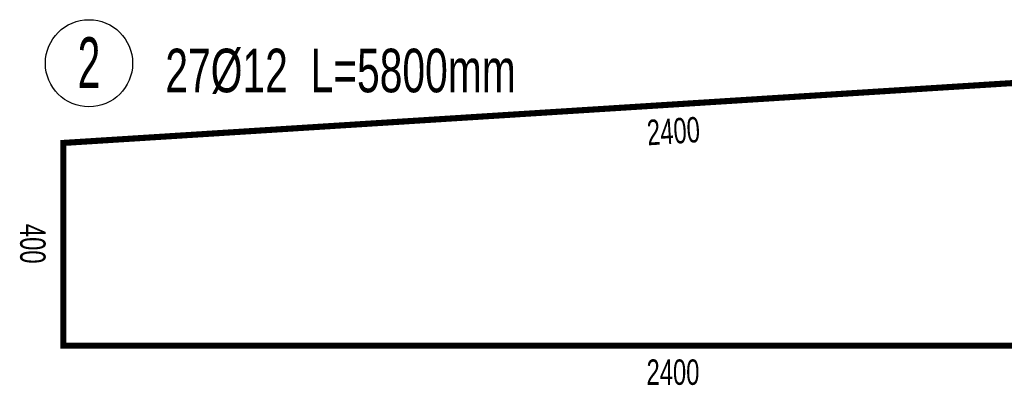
# Model space of a CAD drawing. Header units: millimetres. Extents: x 1495 to 2068, y -230 to 151.
# Tile 6 of 9: x 1866 to 1963, y -133 to -97. Entities that reach past the tile are written whole.
import ezdxf
from ezdxf.enums import TextEntityAlignment as Align

# ---------------------------------------------------------------- set-up
doc = ezdxf.new("R2010")
doc.units = ezdxf.units.MM
for name, color, linetype in [('00ZbrGłó-L', 7, 'Continuous'), ('00ZbrGłó-T', 2, 'Continuous'), ('00ZbrGłó-W', 7, 'Continuous')]:
    doc.layers.add(name, color=color, linetype=linetype)
doc.styles.add('CDMSTYLE', font='CDMSIMPL', dxfattribs={"width": 0.8, "bigfont": 'CDMBIGPL'})

# ---------------------------------------------------------------- blocks, each defined once
blk = doc.blocks.new('ZbOpiPel01A')
at = {"linetype": 'Continuous'}
blk.add_circle((0, 3.193), 3, dxfattribs=at)
at = {"color": 9, "linetype": 'Continuous', "lineweight": 25, "style": 'CDMSTYLE', "width": 0.7, "flags": 1}
for tag, p in [('RYSUNEK', (-2.381, 10.135)), ('ELEM', (10.878, 10.135)), ('DLUG', (21.766, 10.135)), ('IDENT', (-2.355, 7.358)), ('KSZTALT', (4.718, 7.358)), ('HAK', (15.302, 7.358)), ('STAL', (23.721, 7.358)), ('SREDN', (30.306, 7.358)), ('LICZBA', (21.766, 4.883))]:
    blk.add_attdef(tag, p, '', height=2, dxfattribs=at)
at = {"color": 0, "linetype": 'Continuous', "lineweight": -2, "style": 'CDMSTYLE', "width": 0.6}
blk.add_attdef('NR', text='', height=3.5, dxfattribs=at).set_placement((0, 3.193), align=Align.MIDDLE)
at = {"linetype": 'Continuous', "style": 'CDMSTYLE', "width": 0.7}
for tag, p, height in [('TEKST_OPISOWY', (5.255, 1.196), 3), ('UWAGA1', (5.324, -1.847), 2), ('UWAGA2', (5.394, -4.645), 2)]:
    blk.add_attdef(tag, p, '', height=height, dxfattribs=at)

msp = doc.modelspace()

# ---------------------------------------------------------------- linework, layer by layer
at = {"layer": '00ZbrGłó-L', "color": 3, "linetype": 'Continuous', "lineweight": 20, "ltscale": 0.05}
for p, q in [((1870.646, -108.927), (1990.383, -101.378)), ((1870.646, -128.852), (1870.646, -108.927)), ((1990.621, -128.852), (1870.646, -128.852))]:
    msp.add_line(p, q, dxfattribs=at)
at = {"layer": '00ZbrGłó-L', "color": 3, "linetype": 'Continuous', "lineweight": 20, "ltscale": 0.05, "const_width": 0.6}
msp.add_lwpolyline([(1990.698, -106.368), (1990.383, -101.378), (1870.646, -108.927), (1870.646, -128.852), (1990.621, -128.852), (1990.621, -108.927), (1985.621, -108.927)], dxfattribs=at)

# ---------------------------------------------------------------- block references
at = {"layer": '00ZbrGłó-T', "color": 3, "linetype": 'Continuous', "lineweight": 50, "ltscale": 0.05}
ref = msp.add_blockref('ZbOpiPel01A', (1873.17, -105.658), dxfattribs=dict(at, xscale=1.428571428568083, yscale=1.428571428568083, zscale=1.428571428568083))
ref.add_attrib('NR', '2', dxfattribs={"layer": '0', "color": 0, "linetype": 'Continuous', "lineweight": -2, "height": 5, "style": 'CDMSTYLE', "width": 0.6}).set_placement((1873.17, -100.997), align=Align.MIDDLE)
ref.add_attrib('TEKST_OPISOWY', '27%%c12  L=5800mm', (1880.678, -103.949), dxfattribs={"layer": '0', "linetype": 'Continuous', "height": 4.28571, "style": 'CDMSTYLE', "width": 0.7})

# ---------------------------------------------------------------- texts
at = {"layer": '00ZbrGłó-W', "color": 1, "linetype": 'Continuous', "lineweight": 25, "ltscale": 0.05, "style": 'CDMSTYLE', "width": 0.7}
for s, rotation, p in [('2400', 3.60615, (1930.636, -107.756)), ('400', 269.99854, (1867.65, -118.836)), ('2400', 359.99854, (1930.591, -131.458))]:
    msp.add_text(s, height=2.5, rotation=rotation, dxfattribs=at).set_placement(p, align=Align.MIDDLE_CENTER)

doc.saveas('drawing.dxf')
